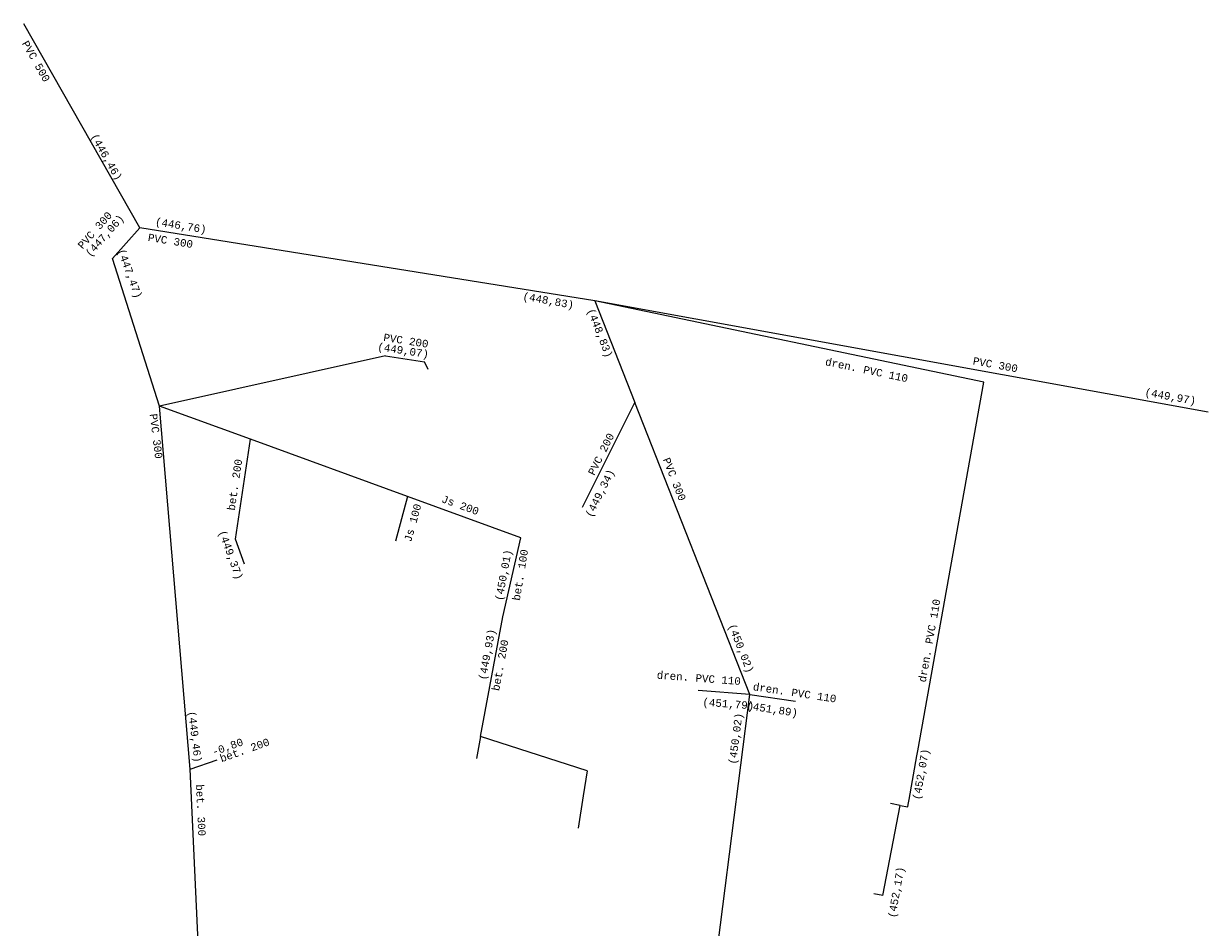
# Model space of a CAD drawing. Extents: x -607855 to -607700, y -1001545 to -1001262.
# Tile 3 of 3: x -607839 to -607720, y -1001353 to -1001262. Entities that reach past the tile are written whole.
import ezdxf
from ezdxf.enums import TextEntityAlignment as Align

# ---------------------------------------------------------------- set-up
doc = ezdxf.new("R2010")
doc.units = 0
doc.header["$MEASUREMENT"] = 0
doc.linetypes.add('ACAD_ISO02W100', pattern=[15, 12, -3])
doc.layers.add('kanalizace', color=34, linetype='ACAD_ISO02W100')
doc.layers.add('kanalizace popis', color=7, linetype='CONTINUOUS')
doc.styles.add('MONOTXT', font='MONOTXT', dxfattribs={"height": 0.2})
doc.linetypes.add('KANALIZACE_PODZ', pattern='A,35,-15,[102,CADKON.SHX,S=5,R=0,X=0,Y=5],-5,30,-15', length=100)

msp = doc.modelspace()

# ---------------------------------------------------------------- linework, layer by layer
at = {"layer": 'kanalizace', "linetype": 'KANALIZACE_PODZ', "ltscale": 100}
for p, q in [((-607829.9, -1001285.95), (-607827.16, -1001282.86)), ((-607825.18, -1001300.73), (-607829.9, -1001285.95)), ((-607742.59, -1001298.32), (-607781.56, -1001290.18)), ((-607781.56, -1001290.18), (-607777.55, -1001300.35)), ((-607802.54, -1001295.7), (-607798.62, -1001296.3)), ((-607798.26, -1001297.07), (-607798.62, -1001296.3)), ((-607822.1, -1001337.11), (-607825.18, -1001300.73)), ((-607782.79, -1001310.86), (-607777.55, -1001300.35)), ((-607817.55, -1001314.06), (-607816.05, -1001304.05)), ((-607800.32, -1001309.77), (-607801.55, -1001314.26)), ((-607788.96, -1001313.91), (-607800.32, -1001309.77)), ((-607790.77, -1001321.82), (-607788.96, -1001313.91)), ((-607816.65, -1001316.56), (-607817.55, -1001314.06)), ((-607766.02, -1001329.61), (-607771.22, -1001329.21)), ((-607766.02, -1001329.61), (-607761.47, -1001330.29)), ((-607793.01, -1001333.81), (-607793.42, -1001336.02)), ((-607822.1, -1001337.11), (-607819.42, -1001336.15)), ((-607752.71, -1001349.76), (-607750.95, -1001340.73)), ((-607750.95, -1001340.73), (-607751.95, -1001340.54)), ((-607750.95, -1001340.73), (-607750.21, -1001340.87)), ((-607752.71, -1001349.76), (-607753.61, -1001349.58))]:
    msp.add_line(p, q, dxfattribs=at)
at = {"layer": 'kanalizace', "linetype": 'KANALIZACE_PODZ', "ltscale": 100, "flags": 128}
for points in [[(-607827.16, -1001282.86), (-607838.79, -1001262.41)], [(-607781.56, -1001290.18), (-607827.16, -1001282.86)], [(-607720.09, -1001301.33), (-607781.56, -1001290.18)], [(-607802.54, -1001295.7), (-607825.18, -1001300.73)], [(-607766.02, -1001329.61), (-607777.55, -1001300.35)], [(-607793.01, -1001333.81), (-607790.77, -1001321.82)], [(-607782.33, -1001337.25), (-607793.01, -1001333.81)]]:
    msp.add_lwpolyline(points, dxfattribs=at)
at = {"layer": 'kanalizace', "linetype": 'KANALIZACE_PODZ', "ltscale": 100}
for points in [[(-607750.21, -1001340.87), (-607750.17, -1001340.62), (-607750.08, -1001340.12), (-607749.3, -1001335.75), (-607749.2, -1001335.25), (-607742.59, -1001298.32)], [(-607800.32, -1001309.77), (-607816.05, -1001304.05), (-607825.18, -1001300.73)], [(-607771.73, -1001374.32), (-607771.45, -1001372.09), (-607766.02, -1001329.61)], [(-607821.26, -1001355.49), (-607821.27, -1001355.16), (-607822.1, -1001337.11)], [(-607782.33, -1001337.25), (-607782.73, -1001339.76), (-607783.24, -1001342.99)]]:
    msp.add_lwpolyline(points, dxfattribs=at)

# ---------------------------------------------------------------- texts
at = {"layer": 'kanalizace popis', "linetype": 'Continuous', "style": 'MONOTXT'}
for s, rotation, p in [('PVC 500', 299.6271, (-607837.88, -1001266.36)), ('(446,46)', 299.6271, (-607830.82, -1001275.95)), ('PVC 300', 48.4356, (-607831.38, -1001283.35)), ('(446,76)', 350.8803, (-607823.1, -1001283)), ('(447,06)', 48.4356, (-607830.4, -1001283.89)), ('PVC 300', 350.8803, (-607824.14, -1001284.53)), ('(447,47)', 290.1543, (-607828.49, -1001287.57)), ('(448,83)', 349.7189, (-607786.28, -1001290.51)), ('(448,83)', 291.5102, (-607781.39, -1001293.53)), ('PVC 200', 351.2274, (-607800.54, -1001294.53)), ('(449,07)', 351.2274, (-607800.82, -1001295.51)), ('dren. PVC 110', 348.2001, (-607754.4, -1001297.47)), ('PVC 300', 349.7189, (-607741.49, -1001296.94)), ('(449,97)', 349.7189, (-607723.95, -1001300.12)), ('PVC 300', 277.0943, (-607825.89, -1001303.78)), ('PVC 200', 63.4895, (-607780.6, -1001305.7)), ('bet. 200', 81.4662, (-607817.27, -1001308.66)), ('PVC 300', 291.5102, (-607773.93, -1001308.18)), ('(449,34)', 63.4895, (-607780.72, -1001309.61)), ('Js 200', 339.9708, (-607795.17, -1001310.99)), ('Js 100', 74.6057, (-607799.45, -1001312.51)), ('(449,37)', 290.0847, (-607818.38, -1001315.76)), ('(450,01)', 79.4291, (-607790.36, -1001317.72)), ('bet. 100', 80.6059, (-607788.66, -1001317.7)), ('dren. PVC 110', 79.8449, (-607747.67, -1001324.28)), ('(450,02)', 291.5102, (-607767.25, -1001325.12)), ('(449,93)', 79.4291, (-607792, -1001325.67)), ('bet. 200', 79.4291, (-607790.68, -1001326.75)), ('dren. PVC 110', 355.6316, (-607771.17, -1001328.34)), ('dren. PVC 110', 351.484, (-607761.59, -1001329.8)), ('(451,79)', 355.6316, (-607768.21, -1001330.92)), ('(451,89)', 351.484, (-607763.84, -1001331.46)), ('(449,46)', 277.0943, (-607822, -1001333.89)), ('(450,02)', 82.722, (-607767.09, -1001334.08)), ('-0,80', 19.6308, (-607818.24, -1001335.21)), ('bet. 200', 19.6308, (-607816.52, -1001335.54)), ('(452,07)', 79.8454, (-607748.52, -1001337.67)), ('bet. 300', 272.629, (-607821.41, -1001341.22)), ('(452,17)', 79.8454, (-607751, -1001349.49))]:
    msp.add_text(s, height=0.75, rotation=rotation, dxfattribs=at).set_placement(p, align=Align.CENTER)

doc.saveas('drawing.dxf')
